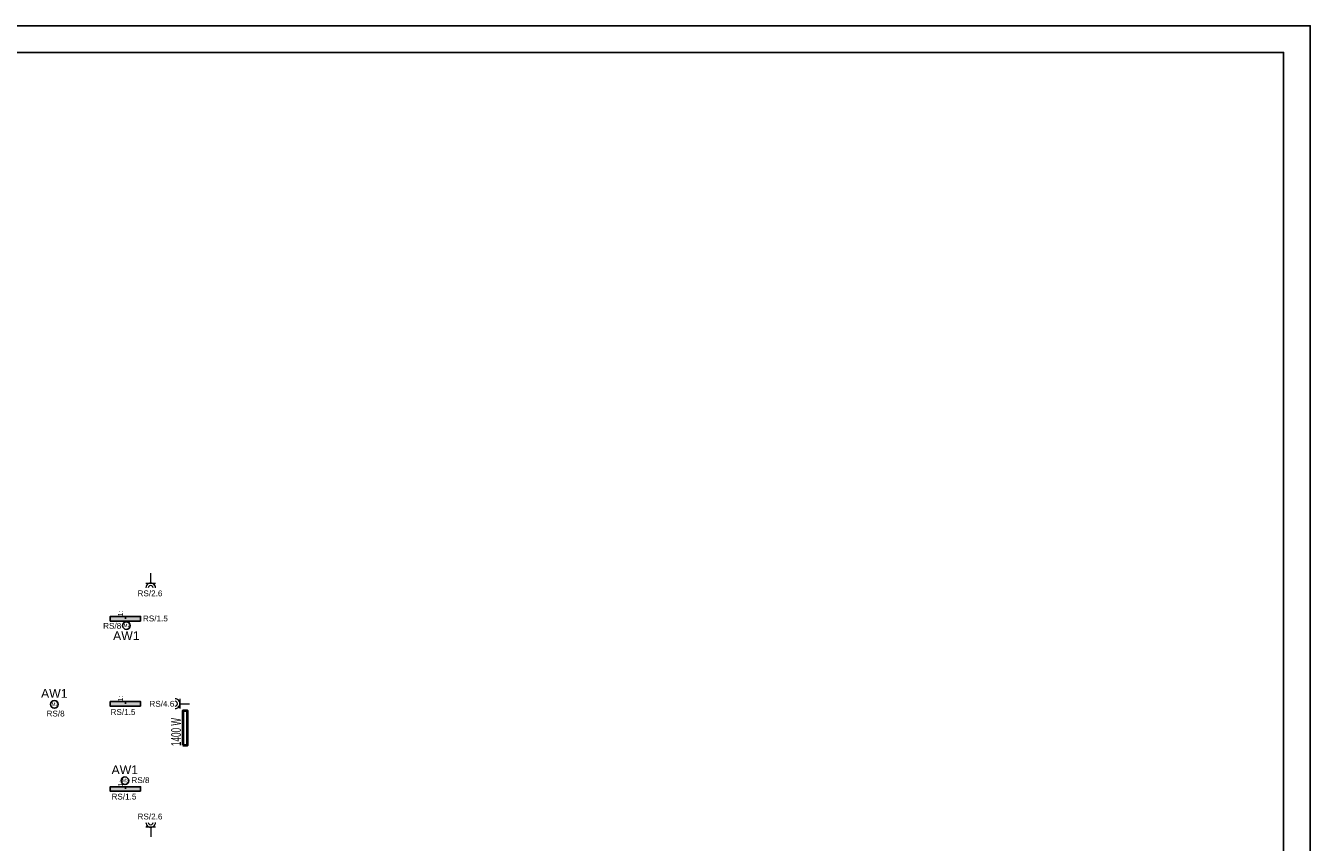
# Model space of a CAD drawing. Header units: millimetres. Extents: x -14609 to 44937, y 52278 to 67558.
# Tile 15 of 48: x 29585 to 32226, y 55223 to 56902. Entities that reach past the tile are written whole.
import ezdxf
from ezdxf.enums import TextEntityAlignment as Align

# ---------------------------------------------------------------- set-up
doc = ezdxf.new("R2010")
doc.units = ezdxf.units.MM
doc.linetypes.add('ArcadiaLine2077533452649863992', pattern=[0])
doc.layers.add('% c.o. grzejniki', color=42, linetype='Continuous', lineweight=40)
doc.layers.add('IE_Gniazda', color=7, linetype='Continuous', lineweight=25, true_color=0xff2300)
doc.layers.add('IE_Ośw.', color=7, linetype='Continuous', lineweight=25, true_color=0x0e518d)
for name, color, linetype in [('Oświetlenie awaryjne', 1, 'Continuous'), ('rexp_Lum_Labels', 7, 'Continuous'), ('rexp_Oprawy', 7, 'Continuous')]:
    doc.layers.add(name, color=color, linetype=linetype)
doc.styles.add('Malanow_1_100', font='isocpeur.ttf')
doc.styles.add('MB_Elektryka', font='arial.ttf')
doc.styles.get("Standard").update_dxf_attribs({"font": 'arial.ttf'})
doc.styles.add('styl tekstu_1-100', font='arial.ttf', dxfattribs={"width": 0.8, "height": 20})

# ---------------------------------------------------------------- blocks, each defined once
blk = doc.blocks.new('*U6')
at = {"color": 0, "linetype": 'ArcadiaLine2077533452649863992', "lineweight": 18}
for p, q in [((10, 20), (-10, 20)), ((-5.7, 24.3), (-8.5, 21.5)), ((0, 20), (0, 0))]:
    blk.add_line(p, q, dxfattribs=at)
for major_axis in [(0, 10), (0, 5)]:
    blk.add_ellipse((0, 30), major_axis=major_axis, ratio=1, start_param=1.570796, end_param=4.712389, dxfattribs=at)
blk = doc.blocks.new('*U4')
at = {"color": 0, "linetype": 'ArcadiaLine2077533452649863992', "lineweight": 18}
for p, q in [((0, -20), (0, 0)), ((-10, -20), (10, -20)), ((5.7, -24.3), (8.5, -21.5))]:
    blk.add_line(p, q, dxfattribs=at)
for major_axis in [(0, -10), (0, -5)]:
    blk.add_ellipse((0, -30), major_axis=major_axis, ratio=1, start_param=1.570796, end_param=4.712389, dxfattribs=at)
blk = doc.blocks.new('*U5')
at = {"color": 0, "linetype": 'ArcadiaLine2077533452649863992', "lineweight": 18}
for p, q in [((-20, 10), (-20, -10)), ((-20, 0), (0, 0)), ((-24.3, -5.7), (-21.5, -8.5))]:
    blk.add_line(p, q, dxfattribs=at)
for major_axis in [(-10, 0), (-5, 0)]:
    blk.add_ellipse((-30, 0), major_axis=major_axis, ratio=1, start_param=1.570796, end_param=4.712389, dxfattribs=at)
blk = doc.blocks.new('*U67')
for points in [[(0, 0), (-6400, 0), (-6400, 4200), (0, 4200)], [(-55, 55), (-6200, 55), (-6200, 4145), (-55, 4145)]]:
    blk.add_lwpolyline(points, close=True)
blk = doc.blocks.new('rexp_lib_l_5')
at = {"layer": 'rexp_Oprawy', "true_color": 0xffff00}
blk.add_hatch(color=2, dxfattribs=at).paths.add_polyline_path([(-4.75, -31.25), (4.75, -31.25), (4.75, 31.25), (-4.75, 31.25)])
at = {"layer": 'rexp_Oprawy', "color": 2, "true_color": 0xffff00}
blk.add_lwpolyline([(-4.75, -31.25), (4.75, -31.25), (4.75, 31.25), (-4.75, 31.25)], close=True, dxfattribs=at)
at = {"layer": 'rexp_Oprawy', "color": 7}
blk.add_lwpolyline([(-4.75, -31.25), (4.75, -31.25), (4.75, 31.25), (-4.75, 31.25)], close=True, dxfattribs=at)
blk.add_lwpolyline([(0, 0), (4.75, 0)], dxfattribs=at)
at = {"layer": 'rexp_Lum_Labels', "flags": 8}
blk.add_attdef('Label', (5, 5), '', height=10, dxfattribs=at)
blk = doc.blocks.new('*U48')
at = {"layer": 'Oświetlenie awaryjne'}
h = blk.add_hatch(color=256, dxfattribs=at)
h.paths.add_polyline_path([(-9, 0, 1), (9, 0, 1)])
h.paths.add_polyline_path([(7.9, 0, -1), (-7.9, 0, -1)], flags=16)
blk.add_circle((0, 0), 7.88, dxfattribs=at)
at = {"layer": 'Oświetlenie awaryjne', "attachment_point": 1, "style": 'Malanow_1_100'}
for s, insert, char_height in [('{\\fArial|b0|i0|c238|p34;AW1}', (-27.5, 31.5), 18), ('{\\fArial|b0|i0|c238|p34;M2}', (-5.9, 3.9), 7)]:
    blk.add_mtext_dynamic_manual_height_columns(s, width=42.979, gutter_width=669.5, heights=[0], dxfattribs=dict(at, insert=insert, char_height=char_height))
blk = doc.blocks.new('*U63')
at = {"layer": 'Oświetlenie awaryjne'}
h = blk.add_hatch(color=256, dxfattribs=at)
h.paths.add_polyline_path([(-9, 0, 1), (9, 0, 1)])
h.paths.add_polyline_path([(7.9, 0, -1), (-7.9, 0, -1)], flags=16)
blk.add_circle((0, 0), 7.88, dxfattribs=at)
at = {"layer": 'Oświetlenie awaryjne', "attachment_point": 1, "style": 'Malanow_1_100'}
for s, insert, char_height in [('{\\fArial|b0|i0|c238|p34;M2}', (-5.9, 3.9), 7), ('{\\fArial|b0|i0|c238|p34;AW1}', (-27.5, -11.9), 18)]:
    blk.add_mtext_dynamic_manual_height_columns(s, width=42.979, gutter_width=669.5, heights=[0], dxfattribs=dict(at, insert=insert, char_height=char_height))

msp = doc.modelspace()

# ---------------------------------------------------------------- linework, layer by layer
at = {"layer": '% c.o. grzejniki'}
msp.add_lwpolyline([(29908, 55423.5), (29918, 55423.5), (29918, 55493.5), (29908, 55493.5)], close=True, dxfattribs=at)

# ---------------------------------------------------------------- block references
msp.add_blockref('*U67', (32226.2, 52702.4))
at = {"layer": 'IE_Gniazda'}
for name, p in [('*U4', (29842.2, 55776.5)), ('*U5', (29922.2, 55508.5)), ('*U6', (29842.2, 55234.5))]:
    msp.add_blockref(name, p, dxfattribs=at)
at = {"layer": 'Oświetlenie awaryjne'}
for name, p in [('*U63', (29792.3, 55669.1)), ('*U48', (29644.2, 55507.1)), ('*U48', (29789.2, 55350.1))]:
    msp.add_blockref(name, p, dxfattribs=at)
at = {"layer": 'rexp_Oprawy'}
ref = msp.add_blockref('rexp_lib_l_5', (29790.2, 55683.1, 220), dxfattribs=dict(at, rotation=90.00000000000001))
ref.add_attrib('Label', '1:', (29785.2, 55688.1, 220), dxfattribs={"layer": 'rexp_Lum_Labels', "height": 10, "rotation": 90})
ref = msp.add_blockref('rexp_lib_l_5', (29790.2, 55508.1, 220), dxfattribs=dict(at, rotation=90.00000000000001))
ref.add_attrib('Label', '1:', (29785.2, 55513.1, 220), dxfattribs={"layer": 'rexp_Lum_Labels', "height": 10, "rotation": 90})
ref = msp.add_blockref('rexp_lib_l_5', (29790.2, 55333.1, 220), dxfattribs=dict(at, rotation=90.00000000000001))
ref.add_attrib('Label', '1:', (29785.2, 55338.1, 220), dxfattribs={"layer": 'rexp_Lum_Labels', "height": 10, "rotation": 90})

# ---------------------------------------------------------------- texts
at = {"layer": '% c.o. grzejniki', "style": 'styl tekstu_1-100', "width": 0.6}
msp.add_text('1400 W', height=20, rotation=90, dxfattribs=at).set_placement((29894.2, 55450.3), align=Align.MIDDLE)
at = {"layer": 'IE_Gniazda', "char_height": 12, "width": 196.556, "attachment_point": 1, "style": 'MB_Elektryka'}
for s, insert in [('RS/2.6', (29815.1, 55741.3)), ('RS/4.6', (29839.5, 55514.3)), ('RS/2.6', (29815.1, 55282.5))]:
    msp.add_mtext(s, dxfattribs=dict(at, insert=insert))
at = {"layer": 'IE_Ośw.', "char_height": 12, "width": 196.556, "attachment_point": 1, "style": 'MB_Elektryka'}
for s, insert in [('RS/8', (29744.4, 55674.5)), ('RS/1.5', (29826.2, 55689.7)), ('RS/8', (29628, 55494.2)), ('RS/1.5', (29759.6, 55497.4)), ('RS/8', (29802.5, 55357.3)), ('RS/1.5', (29761.6, 55323.5))]:
    msp.add_mtext(s, dxfattribs=dict(at, insert=insert))

doc.saveas('drawing.dxf')
